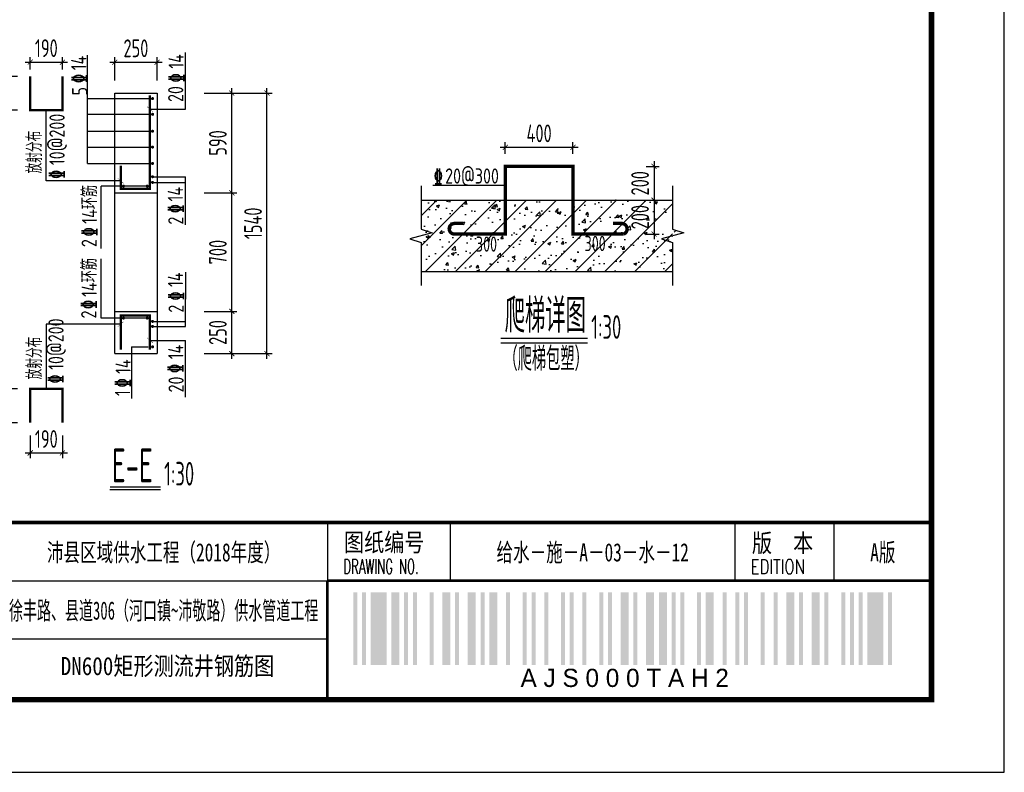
# Model space of a CAD drawing. Extents: x 1159120 to 1182252, y 3484725 to 3514600.
# Tile 5 of 53: x 1171363 to 1177180, y 3484725 to 3489174. Entities that reach past the tile are written whole.
import ezdxf
from ezdxf.enums import TextEntityAlignment as Align

# ---------------------------------------------------------------- set-up
doc = ezdxf.new("R2010")
doc.units = 0
doc.layers.get('0').update_dxf_attribs({"linetype": 'CONTINUOUS'})
doc.layers.get('Defpoints').update_dxf_attribs({"linetype": 'CONTINUOUS'})
for name, color, linetype in [('12012', 1, 'CONTINUOUS'), ('DIM', 4, 'CONTINUOUS'), ('GPSCOMMON', 7, 'CONTINUOUS'), ('HATCH', 251, 'CONTINUOUS'), ('REIN', 1, 'CONTINUOUS'), ('THIN', 7, 'CONTINUOUS'), ('普通线1', 7, 'CONTINUOUS'), ('轴线', 5, 'CONTINUOUS')]:
    doc.layers.add(name, color=color, linetype=linetype)
doc.styles.add('gpshz', font='tssdeng.shx', dxfattribs={"width": 0.8, "height": 2.5, "bigfont": 'hztxt.shx'})
doc.styles.get("Standard").update_dxf_attribs({"font": 'hztxt_e.shx', "bigfont": 'hztxt.shx'})
doc.styles.add('TSSD_Dimension', font='tssdeng.shx', dxfattribs={"width": 0.7, "bigfont": 'Hztxt.shx'})
doc.styles.add('TSSD_Rein', font='tssdeng.shx', dxfattribs={"width": 0.7, "bigfont": 'hztxt.shx'})
doc.styles.add('图签', font='txt', dxfattribs={"width": 0.66})
doc.styles.add('图签 1', font='romanc.shx', dxfattribs={"width": 0.8})
doc.dimstyles.new('TSSD_30_30', dxfattribs={"dimtxt": 105, "dimasz": 30, "dimexe": 30, "dimexo": 75, "dimgap": 30, "dimtad": 1, "dimdec": 0, "dimzin": 0, "dimdsep": 46, "dimtxsty": 'TSSD_Dimension', "dimblk": 'ARCHTICK', "dimblk1": 'ARCHTICK', "dimblk2": 'ARCHTICK', "dimcen": 0, "dimdle": 30, "dimclrt": 7, "dimadec": 0, "dimazin": 0, "dimtfac": 1, "dimtdec": 0, "dimtix": 1, "dimtmove": 2, "dimatfit": 3, "dimfxl": 0, "dimtolj": 1, "dimtzin": 0, "dimarcsym": 0})

# ---------------------------------------------------------------- blocks, each defined once
blk = doc.blocks.new('_ARCHTICK')
at = {"color": 0, "linetype": 'ByBlock', "const_width": 0.15}
blk.add_lwpolyline([(-0.5, -0.5), (0.5, 0.5)], dxfattribs=at)
blk = doc.blocks.new('*D268')
at = {"layer": 'Defpoints', "color": 0}
for p in [(1174632, 3488419.3), (1174232, 3488306.7), (1174632, 3488306.7)]:
    blk.add_point(p, dxfattribs=at)
at = {"layer": 'DIM', "color": 0, "lineweight": -2}
for p, q in [((1174232, 3488381.7), (1174232, 3488449.3)), ((1174632, 3488381.7), (1174632, 3488449.3)), ((1174202, 3488419.3), (1174662, 3488419.3))]:
    blk.add_line(p, q, dxfattribs=at)
at = {"layer": 'DIM', "color": 0, "lineweight": -2, "xscale": 30, "yscale": 30, "zscale": 30, "rotation": 180}
blk.add_blockref('_ARCHTICK', (1174232, 3488419.3), dxfattribs=at)
at = {"layer": 'DIM', "color": 0, "lineweight": -2, "xscale": 30, "yscale": 30, "zscale": 30}
blk.add_blockref('_ARCHTICK', (1174632, 3488419.3), dxfattribs=at)
at = {"layer": 'DIM', "color": 7, "insert": (1174432, 3488501.8), "char_height": 105, "attachment_point": 5, "style": 'TSSD_Dimension'}
blk.add_mtext('\\A1;400', dxfattribs=at)
blk = doc.blocks.new('*D269')
at = {"layer": 'Defpoints', "color": 0}
for p in [(1174988.6, 3488306.7), (1174988.6, 3488106.7), (1175111.1, 3488106.7)]:
    blk.add_point(p, dxfattribs=at)
at = {"layer": 'DIM', "color": 0, "lineweight": -2}
for p, q in [((1175111.1, 3488336.7), (1175111.1, 3488076.7)), ((1175063.6, 3488306.7), (1175141.1, 3488306.7)), ((1175063.6, 3488106.7), (1175141.1, 3488106.7))]:
    blk.add_line(p, q, dxfattribs=at)
at = {"layer": 'DIM', "color": 0, "lineweight": -2, "xscale": 30, "yscale": 30, "zscale": 30}
for p, rotation in [((1175111.1, 3488306.7), 270), ((1175111.1, 3488106.7), 90)]:
    blk.add_blockref('_ARCHTICK', p, dxfattribs=dict(at, rotation=rotation))
at = {"layer": 'DIM', "color": 7, "insert": (1175028.6, 3488206.7), "char_height": 105, "attachment_point": 5, "rotation": 90, "style": 'TSSD_Dimension'}
blk.add_mtext('\\A1;200', dxfattribs=at)
blk = doc.blocks.new('*D270')
at = {"layer": 'Defpoints', "color": 0}
for p in [(1174988.6, 3488106.7), (1174988.6, 3487906.7), (1175111.1, 3487906.7)]:
    blk.add_point(p, dxfattribs=at)
at = {"layer": 'DIM', "color": 0, "lineweight": -2}
for p, q in [((1175063.6, 3488106.7), (1175141.1, 3488106.7)), ((1175111.1, 3488136.7), (1175111.1, 3487876.7)), ((1175063.6, 3487906.7), (1175141.1, 3487906.7))]:
    blk.add_line(p, q, dxfattribs=at)
at = {"layer": 'DIM', "color": 0, "lineweight": -2, "xscale": 30, "yscale": 30, "zscale": 30}
for p, rotation in [((1175111.1, 3488106.7), 270), ((1175111.1, 3487906.7), 90)]:
    blk.add_blockref('_ARCHTICK', p, dxfattribs=dict(at, rotation=rotation))
at = {"layer": 'DIM', "color": 7, "insert": (1175028.6, 3488006.7), "char_height": 105, "attachment_point": 5, "rotation": 90, "style": 'TSSD_Dimension'}
blk.add_mtext('\\A1;200', dxfattribs=at)
blk = doc.blocks.new('*D305')
at = {"layer": 'Defpoints', "color": 0}
for p in [(1172378.5, 3487449.8), (1172616.7, 3487449.8), (1172378.5, 3487199.8)]:
    blk.add_point(p, dxfattribs=at)
at = {"layer": 'DIM', "color": 0, "lineweight": -2}
for p, q in [((1172453.5, 3487449.8), (1172646.7, 3487449.8)), ((1172616.7, 3487169.8), (1172616.7, 3487479.8)), ((1172453.5, 3487199.8), (1172646.7, 3487199.8))]:
    blk.add_line(p, q, dxfattribs=at)
at = {"layer": 'DIM', "color": 0, "lineweight": -2, "xscale": 30, "yscale": 30, "zscale": 30}
for p, rotation in [((1172616.7, 3487449.8), 90), ((1172616.7, 3487199.8), 270)]:
    blk.add_blockref('_ARCHTICK', p, dxfattribs=dict(at, rotation=rotation))
at = {"layer": 'DIM', "color": 7, "insert": (1172534.2, 3487324.8), "char_height": 105, "attachment_point": 5, "rotation": 90, "style": 'TSSD_Dimension'}
blk.add_mtext('\\A1;250', dxfattribs=at)
blk = doc.blocks.new('*D306')
at = {"layer": 'Defpoints', "color": 0}
for p in [(1172378.5, 3488149.8), (1172616.7, 3488149.8), (1172378.5, 3487449.8)]:
    blk.add_point(p, dxfattribs=at)
at = {"layer": 'DIM', "color": 0, "lineweight": -2}
for p, q in [((1172453.5, 3488149.8), (1172646.7, 3488149.8)), ((1172616.7, 3487419.8), (1172616.7, 3488179.8)), ((1172453.5, 3487449.8), (1172646.7, 3487449.8))]:
    blk.add_line(p, q, dxfattribs=at)
at = {"layer": 'DIM', "color": 0, "lineweight": -2, "xscale": 30, "yscale": 30, "zscale": 30}
for p, rotation in [((1172616.7, 3488149.8), 90), ((1172616.7, 3487449.8), 270)]:
    blk.add_blockref('_ARCHTICK', p, dxfattribs=dict(at, rotation=rotation))
at = {"layer": 'DIM', "color": 7, "insert": (1172534.2, 3487799.8), "char_height": 105, "attachment_point": 5, "rotation": 90, "style": 'TSSD_Dimension'}
blk.add_mtext('\\A1;700', dxfattribs=at)
blk = doc.blocks.new('*D307')
at = {"layer": 'Defpoints', "color": 0}
for p in [(1172378.5, 3488739.8), (1172616.7, 3488739.8), (1172378.5, 3488149.8)]:
    blk.add_point(p, dxfattribs=at)
at = {"layer": 'DIM', "color": 0, "lineweight": -2}
for p, q in [((1172453.5, 3488739.8), (1172646.7, 3488739.8)), ((1172616.7, 3488119.8), (1172616.7, 3488769.8)), ((1172453.5, 3488149.8), (1172646.7, 3488149.8))]:
    blk.add_line(p, q, dxfattribs=at)
at = {"layer": 'DIM', "color": 0, "lineweight": -2, "xscale": 30, "yscale": 30, "zscale": 30}
for p, rotation in [((1172616.7, 3488739.8), 90), ((1172616.7, 3488149.8), 270)]:
    blk.add_blockref('_ARCHTICK', p, dxfattribs=dict(at, rotation=rotation))
at = {"layer": 'DIM', "color": 7, "insert": (1172534.2, 3488444.8), "char_height": 105, "attachment_point": 5, "rotation": 90, "style": 'TSSD_Dimension'}
blk.add_mtext('\\A1;590', dxfattribs=at)
blk = doc.blocks.new('*D308')
at = {"layer": 'Defpoints', "color": 0}
for p in [(1172378.5, 3488739.8), (1172824.4, 3488739.8), (1172378.5, 3487199.8)]:
    blk.add_point(p, dxfattribs=at)
at = {"layer": 'DIM', "color": 0, "lineweight": -2}
for p, q in [((1172453.5, 3488739.8), (1172854.4, 3488739.8)), ((1172824.4, 3487169.8), (1172824.4, 3488769.8)), ((1172453.5, 3487199.8), (1172854.4, 3487199.8))]:
    blk.add_line(p, q, dxfattribs=at)
at = {"layer": 'DIM', "color": 0, "lineweight": -2, "xscale": 30, "yscale": 30, "zscale": 30}
for p, rotation in [((1172824.4, 3488739.8), 90), ((1172824.4, 3487199.8), 270)]:
    blk.add_blockref('_ARCHTICK', p, dxfattribs=dict(at, rotation=rotation))
at = {"layer": 'DIM', "color": 7, "insert": (1172741.9, 3487969.8), "char_height": 105, "attachment_point": 5, "rotation": 90, "style": 'TSSD_Dimension'}
blk.add_mtext('\\A1;1540', dxfattribs=at)
blk = doc.blocks.new('*D309')
at = {"layer": 'Defpoints', "color": 0}
for p in [(1172175, 3488922), (1171925, 3488739.8), (1172175, 3488739.8)]:
    blk.add_point(p, dxfattribs=at)
at = {"layer": 'DIM', "color": 0, "lineweight": -2}
for p, q in [((1171895, 3488922), (1172205, 3488922)), ((1171925, 3488814.8), (1171925, 3488952)), ((1172175, 3488814.8), (1172175, 3488952))]:
    blk.add_line(p, q, dxfattribs=at)
at = {"layer": 'DIM', "color": 0, "lineweight": -2, "xscale": 30, "yscale": 30, "zscale": 30, "rotation": 180}
blk.add_blockref('_ARCHTICK', (1171925, 3488922), dxfattribs=at)
at = {"layer": 'DIM', "color": 0, "lineweight": -2, "xscale": 30, "yscale": 30, "zscale": 30}
blk.add_blockref('_ARCHTICK', (1172175, 3488922), dxfattribs=at)
at = {"layer": 'DIM', "color": 7, "insert": (1172050, 3489004.5), "char_height": 105, "attachment_point": 5, "style": 'TSSD_Dimension'}
blk.add_mtext('\\A1;250', dxfattribs=at)
blk = doc.blocks.new('*D310')
at = {"layer": 'Defpoints', "color": 0}
for p in [(1171299.5, 3488838.7), (1171425.7, 3488838.7), (1171425.7, 3488638.7)]:
    blk.add_point(p, dxfattribs=at)
at = {"layer": 'DIM', "color": 0, "lineweight": -2}
for p, q in [((1171299.5, 3488608.7), (1171299.5, 3488868.7)), ((1171350.7, 3488838.7), (1171269.5, 3488838.7)), ((1171350.7, 3488638.7), (1171269.5, 3488638.7))]:
    blk.add_line(p, q, dxfattribs=at)
at = {"layer": 'DIM', "color": 0, "lineweight": -2, "xscale": 30, "yscale": 30, "zscale": 30}
for p, rotation in [((1171299.5, 3488838.7), 270), ((1171299.5, 3488638.7), 90)]:
    blk.add_blockref('_ARCHTICK', p, dxfattribs=dict(at, rotation=rotation))
at = {"layer": 'DIM', "color": 7, "insert": (1171217, 3488738.7), "char_height": 105, "attachment_point": 5, "rotation": 90, "style": 'TSSD_Dimension'}
blk.add_mtext('\\A1;200', dxfattribs=at)
blk = doc.blocks.new('*D311')
at = {"layer": 'Defpoints', "color": 0}
for p in [(1171615.7, 3488922.6), (1171425.7, 3488803.4), (1171615.7, 3488803.4)]:
    blk.add_point(p, dxfattribs=at)
at = {"layer": 'DIM', "color": 0, "lineweight": -2}
for p, q in [((1171395.7, 3488922.6), (1171645.7, 3488922.6)), ((1171425.7, 3488878.4), (1171425.7, 3488952.6)), ((1171615.7, 3488878.4), (1171615.7, 3488952.6))]:
    blk.add_line(p, q, dxfattribs=at)
at = {"layer": 'DIM', "color": 0, "lineweight": -2, "xscale": 30, "yscale": 30, "zscale": 30}
blk.add_blockref('_ARCHTICK', (1171425.7, 3488922.6), dxfattribs=at)
at = {"layer": 'DIM', "color": 0, "lineweight": -2, "xscale": 30, "yscale": 30, "zscale": 30, "rotation": 180}
blk.add_blockref('_ARCHTICK', (1171615.7, 3488922.6), dxfattribs=at)
at = {"layer": 'DIM', "color": 7, "insert": (1171520.7, 3489005.1), "char_height": 105, "attachment_point": 5, "style": 'TSSD_Dimension'}
blk.add_mtext('\\A1;190', dxfattribs=at)
blk = doc.blocks.new('*D312')
at = {"layer": 'Defpoints', "color": 0}
for p in [(1171425.7, 3486991.2), (1171299.5, 3486791.2), (1171425.7, 3486791.2)]:
    blk.add_point(p, dxfattribs=at)
at = {"layer": 'DIM', "color": 0, "lineweight": -2}
for p, q in [((1171350.7, 3486991.2), (1171269.5, 3486991.2)), ((1171299.5, 3487021.2), (1171299.5, 3486761.2)), ((1171350.7, 3486791.2), (1171269.5, 3486791.2))]:
    blk.add_line(p, q, dxfattribs=at)
at = {"layer": 'DIM', "color": 0, "lineweight": -2, "xscale": 30, "yscale": 30, "zscale": 30}
for p, rotation in [((1171299.5, 3486991.2), 270), ((1171299.5, 3486791.2), 90)]:
    blk.add_blockref('_ARCHTICK', p, dxfattribs=dict(at, rotation=rotation))
at = {"layer": 'DIM', "color": 7, "insert": (1171217, 3486891.2), "char_height": 105, "attachment_point": 5, "rotation": 90, "style": 'TSSD_Dimension'}
blk.add_mtext('\\A1;200', dxfattribs=at)
blk = doc.blocks.new('*D313')
at = {"layer": 'Defpoints', "color": 0}
for p in [(1171425.7, 3486791.2), (1171615.7, 3486791.2), (1171615.7, 3486613)]:
    blk.add_point(p, dxfattribs=at)
at = {"layer": 'DIM', "color": 0, "lineweight": -2}
for p, q in [((1171425.7, 3486716.2), (1171425.7, 3486583)), ((1171615.7, 3486716.2), (1171615.7, 3486583)), ((1171395.7, 3486613), (1171645.7, 3486613))]:
    blk.add_line(p, q, dxfattribs=at)
at = {"layer": 'DIM', "color": 0, "lineweight": -2, "xscale": 30, "yscale": 30, "zscale": 30}
blk.add_blockref('_ARCHTICK', (1171425.7, 3486613), dxfattribs=at)
at = {"layer": 'DIM', "color": 0, "lineweight": -2, "xscale": 30, "yscale": 30, "zscale": 30, "rotation": 180}
blk.add_blockref('_ARCHTICK', (1171615.7, 3486613), dxfattribs=at)
at = {"layer": 'DIM', "color": 7, "insert": (1171520.7, 3486695.5), "char_height": 105, "attachment_point": 5, "style": 'TSSD_Dimension'}
blk.add_mtext('\\A1;190', dxfattribs=at)
blk = doc.blocks.new('*U162')
at = {"color": 0}
for p, q in [((327, 34.34), (327, 26.34)), ((343.88, 34.34), (343.88, 26.34)), ((383.01, 26.34), (383.01, 34.34)), ((396.62, 26.34), (396.62, 34.34)), ((115, 26.34), (330, 26.34)), ((327, 26.34), (410, 26.34)), ((327, 10.34), (327, 26.34)), ((115, 18.34), (327, 18.34))]:
    blk.add_line(p, q, dxfattribs=at)
blk.add_lwpolyline([(0, 0), (420, 0), (420, 297), (0, 297)], close=True, dxfattribs=at)
for points, const_width in [([(410, 10), (410, 287), (25, 287), (25, 10), (410, 10)], 0.75), ([(25, 34.34), (410, 34.34)], 0.5), ([(327, 10.34), (327, 26.34)], 0.35), ([(327, 26.34), (410, 26.34)], 0.35)]:
    blk.add_lwpolyline(points, dxfattribs=dict(at, const_width=const_width))
for points in [[(330.54, 14.73), (330.54, 24.73), (331.09, 14.73), (331.09, 24.73)], [(331.74, 14.73), (331.74, 24.73), (332.29, 14.73), (332.29, 24.73)], [(332.94, 14.73), (332.94, 24.73), (335.14, 14.73), (335.14, 24.73)], [(335.79, 14.73), (335.79, 24.73), (336.89, 14.73), (336.89, 24.73)], [(337.54, 14.73), (337.54, 24.73), (338.09, 14.73), (338.09, 24.73)], [(338.74, 14.73), (338.74, 24.73), (339.29, 14.73), (339.29, 24.73)], [(341.04, 14.73), (341.04, 24.73), (341.59, 14.73), (341.59, 24.73)], [(342.79, 14.73), (342.79, 24.73), (343.89, 14.73), (343.89, 24.73)], [(344.54, 14.73), (344.54, 24.73), (345.09, 14.73), (345.09, 24.73)], [(346.29, 14.73), (346.29, 24.73), (347.39, 14.73), (347.39, 24.73)], [(348.04, 14.73), (348.04, 24.73), (348.59, 14.73), (348.59, 24.73)], [(349.24, 14.73), (349.24, 24.73), (350.34, 14.73), (350.34, 24.73)], [(351.54, 14.73), (351.54, 24.73), (352.09, 14.73), (352.09, 24.73)], [(353.84, 14.73), (353.84, 24.73), (354.39, 14.73), (354.39, 24.73)], [(355.04, 14.73), (355.04, 24.73), (355.59, 14.73), (355.59, 24.73)], [(356.79, 14.73), (356.79, 24.73), (357.34, 14.73), (357.34, 24.73)], [(359.09, 14.73), (359.09, 24.73), (359.64, 14.73), (359.64, 24.73)], [(360.29, 14.73), (360.29, 24.73), (360.84, 14.73), (360.84, 24.73)], [(362.04, 14.73), (362.04, 24.73), (362.59, 14.73), (362.59, 24.73)], [(364.34, 14.73), (364.34, 24.73), (364.89, 14.73), (364.89, 24.73)], [(365.54, 14.73), (365.54, 24.73), (366.09, 14.73), (366.09, 24.73)], [(367.29, 14.73), (367.29, 24.73), (368.39, 14.73), (368.39, 24.73)], [(369.04, 14.73), (369.04, 24.73), (369.59, 14.73), (369.59, 24.73)], [(370.79, 14.73), (370.79, 24.73), (371.89, 14.73), (371.89, 24.73)], [(372.54, 14.73), (372.54, 24.73), (373.64, 14.73), (373.64, 24.73)], [(374.29, 14.73), (374.29, 24.73), (374.84, 14.73), (374.84, 24.73)], [(375.49, 14.73), (375.49, 24.73), (376.04, 14.73), (376.04, 24.73)], [(377.79, 14.73), (377.79, 24.73), (378.34, 14.73), (378.34, 24.73)], [(378.99, 14.73), (378.99, 24.73), (380.09, 14.73), (380.09, 24.73)], [(381.29, 14.73), (381.29, 24.73), (381.84, 14.73), (381.84, 24.73)], [(383.04, 14.73), (383.04, 24.73), (383.59, 14.73), (383.59, 24.73)], [(384.24, 14.73), (384.24, 24.73), (384.79, 14.73), (384.79, 24.73)], [(386.54, 14.73), (386.54, 24.73), (387.09, 14.73), (387.09, 24.73)], [(388.29, 14.73), (388.29, 24.73), (388.84, 14.73), (388.84, 24.73)], [(390.04, 14.73), (390.04, 24.73), (391.14, 14.73), (391.14, 24.73)], [(391.79, 14.73), (391.79, 24.73), (392.34, 14.73), (392.34, 24.73)], [(393.54, 14.73), (393.54, 24.73), (394.64, 14.73), (394.64, 24.73)], [(395.29, 14.73), (395.29, 24.73), (395.84, 14.73), (395.84, 24.73)], [(397.59, 14.73), (397.59, 24.73), (398.14, 14.73), (398.14, 24.73)], [(398.79, 14.73), (398.79, 24.73), (399.34, 14.73), (399.34, 24.73)], [(399.99, 14.73), (399.99, 24.73), (400.54, 14.73), (400.54, 24.73)], [(401.19, 14.73), (401.19, 24.73), (403.39, 14.73), (403.39, 24.73)], [(404.04, 14.73), (404.04, 24.73), (404.59, 14.73), (404.59, 24.73)], [(404.59, 14.73), (404.59, 24.73), (404.59, 14.73), (404.59, 24.73)], [(404.59, 14.73), (404.59, 24.73), (404.59, 14.73), (404.59, 24.73)], [(404.59, 14.73), (404.59, 24.73), (404.59, 14.73), (404.59, 24.73)], [(404.59, 14.73), (404.59, 24.73), (404.59, 14.73), (404.59, 24.73)], [(404.59, 14.73), (404.59, 24.73), (404.59, 14.73), (404.59, 24.73)], [(404.59, 14.73), (404.59, 24.73), (404.59, 14.73), (404.59, 24.73)], [(404.59, 14.73), (404.59, 24.73), (404.59, 14.73), (404.59, 24.73)], [(404.59, 14.73), (404.59, 24.73), (404.59, 14.73), (404.59, 24.73)], [(404.59, 14.73), (404.59, 24.73), (404.59, 14.73), (404.59, 24.73)], [(404.59, 14.73), (404.59, 24.73), (404.59, 14.73), (404.59, 24.73)], [(404.59, 14.73), (404.59, 24.73), (404.59, 14.73), (404.59, 24.73)], [(404.59, 14.73), (404.59, 24.73), (404.59, 14.73), (404.59, 24.73)], [(404.59, 14.73), (404.59, 24.73), (404.59, 14.73), (404.59, 24.73)], [(404.59, 14.73), (404.59, 24.73), (404.59, 14.73), (404.59, 24.73)], [(404.59, 14.73), (404.59, 24.73), (404.59, 14.73), (404.59, 24.73)], [(404.59, 14.73), (404.59, 24.73), (404.59, 14.73), (404.59, 24.73)], [(404.59, 14.73), (404.59, 24.73), (404.59, 14.73), (404.59, 24.73)]]:
    blk.add_solid(points, dxfattribs=at)
at = {"color": 0, "linetype": 'Continuous'}
for s, height, style, width, p in [('图纸编号', 2.5, '图签', 0.85, (329.28, 30.36)), ('版  本', 2.5, '图签', 0.85, (385.33, 30.27)), ('DRAWING NO.', 2, '图签 1', 0.59, (329.18, 27.29)), ('EDITION', 2, '图签 1', 0.75, (385.15, 27.26))]:
    blk.add_text(s, height=height, dxfattribs=dict(at, style=style, width=width)).set_placement(p)
at = {"color": 0}
blk.add_text('A J S 0 0 0 T A H 2 ', height=2.5, dxfattribs=at).set_placement((368.31, 14.23), align=Align.TOP_CENTER)
at = {"color": 0, "linetype": 'Continuous', "style": '图签', "flags": 8}
for tag, width, p, p2 in [('设计总负责', 0.611046, (130.25, 28.99), (141.11, 28.99)), ('工程名称', 2.988281, (283.25, 28.99), (325.75, 28.99)), ('图纸编号', 2.575163, (345.13, 28.99), (381.76, 28.99)), ('子项名称', 2.988281, (283.25, 20.99), (325.75, 20.99))]:
    blk.add_attdef(tag, text='', height=2.5, dxfattribs=dict(at, width=width)).set_placement(p, p2, align=Align.FIT)
at = {"color": 0, "linetype": 'Continuous', "ltscale": 0.055, "style": '图签', "flags": 8}
for tag, width, p, p2 in [('审定', 1.617188, (172.25, 28.99), (183.75, 28.99)), ('设计', 1.617188, (214.25, 28.99), (225.75, 28.99)), ('工程编号', 0.738284, (256.25, 28.99), (266.75, 28.99)), ('版本', 1.530605, (397.87, 28.99), (408.75, 28.99)), ('设计负责', 0.763807, (130.25, 20.99), (141.11, 20.99)), ('审核', 1.617188, (172.25, 20.99), (183.75, 20.99)), ('注册工程师', 0.646875, (214.25, 20.99), (225.75, 20.99)), ('图纸比例', 0.738284, (256.25, 20.99), (266.75, 20.99)), ('专业负责', 0.763807, (130.25, 12.65), (141.11, 12.65)), ('校核', 1.617188, (172.25, 12.65), (183.75, 12.65)), ('注册建筑师', 0.646875, (214.25, 12.65), (225.75, 12.65)), ('出图日期', 0.738284, (256.25, 12.65), (266.75, 12.65))]:
    blk.add_attdef(tag, text='', height=2.5, dxfattribs=dict(at, width=width)).set_placement(p, p2, align=Align.FIT)
at = {"color": 0, "linetype": 'Continuous', "style": '图签'}
for tag, p, width in [('设计证书', (43.26, 16.37), 1.55), ('咨询证书', (43.26, 12.88), 0.9)]:
    blk.add_attdef(tag, p, '', height=2, dxfattribs=dict(at, width=width))
at = {"color": 0, "linetype": 'Continuous', "style": '图签', "width": 0.85}
for tag, height, p in [('图纸名称_2_1', 2.2, (305.02, 15.12)), ('图纸名称_1_1', 2.5, (305.02, 13.35)), ('图纸名称_2_2', 2.2, (305.02, 11.51))]:
    blk.add_attdef(tag, text='', height=height, dxfattribs=at).set_placement(p, align=Align.CENTER)
blk = doc.blocks.new('20180504.1547550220')
at = {"layer": 'HATCH'}
h = blk.add_hatch(dxfattribs=at)
h.set_pattern_fill('ARMORED', color=256, scale=25, style=0)
h.set_pattern_definition([(50, (709300.8, 3605705.14), (179.315046, -15.688034), [18.75, -206.25]), (355, (709300.8, 3605705.14), (-34.68783, 188.04803), [15, -165]), (100.4514, (709315.74, 3605703.83), (144.627345, 172.359886), [15.93505, -175.28553]), (46.1842, (709300.8, 3605755.14), (266.81026, -41.37975), [28.125, -309.375]), (96.6356, (709323.03, 3605751.7), (233.66568, 243.52947), [23.90257, -262.92825]), (351.1842, (709300.8, 3605755.14), (233.66549, 243.52965), [22.5, -247.5]), (21, (709325.8, 3605742.64), (149.226763, -100.654723), [18.75, -206.25]), (326, (709325.8, 3605742.64), (60.82883, 181.28751), [15, -165]), (71.4514, (709338.23, 3605734.25), (210.05566, 80.632624), [15.93505, -175.28553]), (37.5, (709300.8, 3605705.14), (3.039964, 83.2234635), [0, -163, 0, -167.5, 0, -165.625]), (7.5, (709300.8, 3605705.14), (65.767384, 98.602928), [0, -95.5, 0, -159.25, 0, -63.125]), (327.5, (709245.05, 3605705.14), (133.455609, -5.638718), [0, -62.5, 0, -195, 0, -258.75]), (317.5, (709220.05, 3605705.14), (145.796542, 25.026246), [0, -81.25, 0, -129.5, 0, -183.75]), (45, (709300.8, 3605705.14), (-88.388348, 88.388348), [])])
h.paths.add_polyline_path([(1175032.6, 3487958.3), (1175032.6, 3488096.3), (1174942.6, 3488096.3), (1174942.6, 3487958.3)], flags=24)
h.paths.add_polyline_path([(1174685.9, 3487848.3), (1174823.9, 3487848.3), (1174823.9, 3487938.3), (1174685.9, 3487938.3)], flags=24)
h.paths.add_polyline_path([(1174043.9, 3487844.6), (1174181.9, 3487844.6), (1174181.9, 3487934.6), (1174043.9, 3487934.6)], flags=24)
h.paths.add_polyline_path([(1173734.7, 3488106.7), (1173734.7, 3487950.6), (1173824.4, 3487950.6), (1173734.7, 3487913.3), (1173734.7, 3487687.6), (1175220.6, 3487687.6), (1175220.6, 3487913.3), (1175250.6, 3487925.8), (1175220.6, 3487935.3), (1175220.6, 3487950.6), (1175138.4, 3487950.6), (1175220.6, 3487980.5), (1175220.6, 3488106.7)])
for p, q in [((1171763.7, 3488324), (1171763.7, 3488962.9)), ((1172343.1, 3488644.5), (1172343.1, 3488979.5)), ((1171925, 3487199.8), (1171925, 3488739.8)), ((1171925, 3488739.8), (1172175, 3488739.8)), ((1172175, 3488739.8), (1172175, 3487199.8)), ((1171763.7, 3488707.1), (1172143.9, 3488707.1)), ((1171520.7, 3488221.2), (1171520.7, 3488638.7)), ((1171763.7, 3488614.2), (1172143.9, 3488614.2)), ((1172133, 3488644.5), (1172343.1, 3488644.5)), ((1171763.7, 3488514.2), (1172143.9, 3488514.2)), ((1171763.7, 3488420.8), (1172143.9, 3488420.8)), ((1171763.7, 3488324), (1172143.9, 3488324)), ((1171960.4, 3488221.2), (1171520.7, 3488221.2)), ((1172143.9, 3488245.4), (1172343.1, 3488245.4)), ((1172143.9, 3488211.9), (1172343.1, 3488211.9)), ((1172343.1, 3487960.2), (1172343.1, 3488245.4)), ((1172116.9, 3488189.7), (1171844.2, 3488189.7)), ((1171844.2, 3487820.3), (1171844.2, 3488189.7)), ((1171925, 3488149.8), (1172175, 3488149.8)), ((1171844.2, 3487409.9), (1171844.2, 3487759.3)), ((1172343.1, 3487360.7), (1172344, 3487680.5)), ((1171925, 3487449.8), (1172175, 3487449.8)), ((1172116.9, 3487409.9), (1171844.2, 3487409.9)), ((1172143.9, 3487390.5), (1172343.1, 3487390.5)), ((1171960.4, 3487373.9), (1171520.7, 3487373.9)), ((1171520.7, 3487373.9), (1171520.7, 3486991.2)), ((1172143.9, 3487360.7), (1172343.1, 3487360.7)), ((1172133, 3487277.9), (1172343.1, 3487277.9)), ((1172343.1, 3486943), (1172343.1, 3487277.9)), ((1174206.9, 3487292.1), (1174717.6, 3487292.1)), ((1172023.8, 3487239.8), (1172121.4, 3487239.8)), ((1172023.8, 3487239.8), (1172023.8, 3486933.7)), ((1174206.9, 3487263.7), (1174717.6, 3487263.7)), ((1171925, 3487199.8), (1172175, 3487199.8)), ((1171896.7, 3486396.6), (1172195.6, 3486396.6)), ((1171897.6, 3486412.4), (1172195.6, 3486412.4))]:
    blk.add_line(p, q)
at = {"color": 7, "linetype": 'ByBlock'}
for p, q in [((1174232, 3488192.9), (1173804.6, 3488192.9)), ((1173734.7, 3488106.7), (1175220.6, 3488106.7)), ((1173734.7, 3487685.9), (1175220.6, 3487685.9))]:
    blk.add_line(p, q, dxfattribs=at)
at = {"const_width": 2}
for points in [[(1172115.9, 3488659.4), (1172150.2, 3488629.5)], [(1171943.2, 3488236.1), (1171977.5, 3488206.2)], [(1171943.2, 3487359), (1171977.5, 3487388.9)], [(1172115.9, 3487292.9), (1172150.2, 3487263)]]:
    blk.add_lwpolyline(points, dxfattribs=at)
at = {"color": 0, "linetype": 'ByBlock'}
blk.add_point((1174884.9, 3488106.7), dxfattribs=at)
blk.add_point((1174884.9, 3488106.7), dxfattribs=at)
at = {"layer": '12012', "const_width": 20}
blk.add_lwpolyline([(1174869.5, 3487969.2), (1174919.5, 3487969.2, -0.81981), (1174932, 3487906.7), (1174632, 3487906.7), (1174632, 3488306.7), (1174232, 3488306.7), (1174232, 3487906.7), (1173932, 3487906.7, -1), (1173932, 3487969.2), (1173982, 3487969.2)], format="xyb", dxfattribs=at)
at = {"layer": 'REIN', "const_width": 13.5}
for points in [[(1171425.7, 3488838.7), (1171425.7, 3488638.7), (1171615.7, 3488638.7), (1171615.7, 3488838.7)], [(1171960.4, 3488310.6), (1171960.4, 3488174.4), (1172133, 3488174.4), (1172133, 3488727)], [(1172133, 3487222.8), (1172133, 3487425.5), (1171960.4, 3487425.5), (1171960.4, 3487222.8)], [(1171425.7, 3486791.2), (1171425.7, 3486991.2), (1171615.7, 3486991.2), (1171615.7, 3486791.2)]]:
    blk.add_lwpolyline(points, dxfattribs=at)
at = {"layer": 'REIN', "const_width": 9}
for points in [[(1172148.4, 3488702.6, 1), (1172148.4, 3488711.6, 1)], [(1172148.4, 3488609.7, 1), (1172148.4, 3488618.7, 1)], [(1172148.4, 3488509.7, 1), (1172148.4, 3488518.7, 1)], [(1172148.4, 3488416.3, 1), (1172148.4, 3488425.3, 1)], [(1172148.4, 3488319.5, 1), (1172148.4, 3488328.5, 1)], [(1172148.4, 3488240.9, 1), (1172148.4, 3488249.9, 1)], [(1172148.4, 3488207.4, 1), (1172148.4, 3488216.4, 1)], [(1171976.2, 3488185.2, 1), (1171976.2, 3488194.2, 1)], [(1172116.9, 3488185.2, 1), (1172116.9, 3488194.2, 1)], [(1171976.2, 3487405.4, 1), (1171976.2, 3487414.4, 1)], [(1172116.9, 3487405.4, 1), (1172116.9, 3487414.4, 1)], [(1172148.4, 3487386, 1), (1172148.4, 3487395, 1)], [(1172148.4, 3487356.2, 1), (1172148.4, 3487365.2, 1)], [(1172148.4, 3487235.3, 1), (1172148.4, 3487244.3, 1)]]:
    blk.add_lwpolyline(points, format="xyb", close=True, dxfattribs=at)
at = {"layer": 'THIN'}
for points in [[(1173734.7, 3488190.7), (1173734.7, 3487935.3), (1173800.7, 3487914.3), (1173668.7, 3487878.3), (1173734.7, 3487857.3), (1173734.7, 3487601.9)], [(1175220.6, 3488190.7), (1175220.6, 3487935.3), (1175286.6, 3487914.3), (1175154.6, 3487878.3), (1175220.6, 3487857.3), (1175220.6, 3487601.9)]]:
    blk.add_lwpolyline(points, dxfattribs=at)
at = {"layer": 'GPSCOMMON'}
ref = blk.add_blockref('*U162', (1159120.4, 3484725.3), dxfattribs=dict(at, xscale=43, yscale=43))
ref.add_attrib('版本', 'A版', dxfattribs={"layer": '0', "color": 0, "height": 107.5, "style": '图签', "width": 0.7, "flags": 8}).set_placement((1176462.7, 3485971.9), align=Align.CENTER)
ref.add_attrib('图纸编号', '给水－施－A－03－水－12', dxfattribs={"layer": '0', "color": 0, "height": 107.5, "style": '图签', "width": 0.7, "flags": 8}).set_placement((1174748.5, 3485971.9), align=Align.CENTER)
ref.add_attrib('子项名称', '徐丰路、县道306（河口镇~沛敬路）供水管道工程', dxfattribs={"layer": '0', "color": 0, "height": 107.5, "style": '图签', "width": 0.540305, "flags": 8}).set_placement((1171300.2, 3485627.9), (1173127.7, 3485627.9), align=Align.FIT)
ref.add_attrib('工程名称', '沛县区域供水工程（2018年度）', dxfattribs={"layer": '0', "color": 0, "height": 107.5, "style": '图签', "width": 0.7, "flags": 8}).set_placement((1172213.9, 3485971.9), align=Align.CENTER)
ref.add_attrib('图纸名称_1_1', 'DN600矩形测流井钢筋图', dxfattribs={"layer": '0', "color": 0, "height": 107.5, "style": '图签', "width": 0.85}).set_placement((1172236.4, 3485299.6), align=Align.CENTER)
for s, style, width, p in [('%%132', 'TSSD_Rein', 0.7, (1171759, 3488798.8)), ('%%132', 'TSSD_Rein', 0.7, (1172332.6, 3488802.2)), ('14', 'gpshz', 0.8, (1171757, 3488874.8)), ('14', 'gpshz', 0.8, (1172332.5, 3488884.2)), ('20', 'gpshz', 0.8, (1172330.1, 3488687.2)), ('5', 'gpshz', 0.8, (1171763, 3488725.8)), ('10@200', 'gpshz', 0.8, (1171629, 3488314)), ('%%132', 'TSSD_Rein', 0.7, (1171625.2, 3488232.7)), ('%%132', 'TSSD_Rein', 0.7, (1172328.5, 3488029.4)), ('14环筋', 'gpshz', 0.8, (1171820.9, 3487967.3)), ('14', 'gpshz', 0.8, (1172328.3, 3488099.5)), ('%%132', 'TSSD_Rein', 0.7, (1171818.4, 3487892.5)), ('2', 'gpshz', 0.8, (1172330.6, 3487962.4)), ('2', 'gpshz', 0.8, (1171818.8, 3487829.5)), ('14环筋', 'gpshz', 0.8, (1171819.2, 3487535)), ('%%132', 'TSSD_Rein', 0.7, (1172331.2, 3487513.5)), ('%%132', 'TSSD_Rein', 0.7, (1171815.3, 3487463.1)), ('14', 'gpshz', 0.8, (1172328.5, 3487593.9)), ('10@200', 'gpshz', 0.8, (1171622.9, 3487104.1)), ('2', 'gpshz', 0.8, (1171816.2, 3487407.7)), ('2', 'gpshz', 0.8, (1172332.7, 3487441.9)), ('%%132', 'TSSD_Rein', 0.7, (1172326.4, 3487085.6)), ('%%132', 'TSSD_Rein', 0.7, (1171619, 3487022.8)), ('%%132', 'TSSD_Rein', 0.7, (1172015.9, 3486999.7)), ('14', 'gpshz', 0.8, (1172330.2, 3487166.8)), ('14', 'gpshz', 0.8, (1172019.5, 3487079.9)), ('20', 'gpshz', 0.8, (1172332.5, 3486970.5)), ('1', 'gpshz', 0.8, (1172016.3, 3486949.3))]:
    blk.add_text(s, height=90, rotation=90, dxfattribs=dict(style=style, width=width)).set_placement(p)
for s, height, style, width, p in [('300', 90, 'TSSD_Rein', 0.7, (1174058.9, 3487802.1)), ('300', 90, 'TSSD_Rein', 0.7, (1174700.9, 3487805.8)), ('爬梯详图', 200, 'gpshz', 0.6, (1174228.6, 3487324.2)), ('1:30', 140, 'gpshz', 0.6, (1174740, 3487287.2)), ('（爬梯包塑）', 140, 'gpshz', 0.6, (1174221.4, 3487099.3)), ('E-E', 200, 'gpshz', 0.6, (1171907.8, 3486439.1)), ('1:30', 140, 'gpshz', 0.6, (1172216.8, 3486420.1))]:
    blk.add_text(s, height=height, dxfattribs=dict(style=style, width=width)).set_placement(p)
at = {"layer": '普通线1', "ltscale": 0.1, "style": 'gpshz', "width": 0.7}
for p in [(1171495.2, 3488264.8), (1171495.2, 3487047.9)]:
    blk.add_text('放射分布', height=90, rotation=90, dxfattribs=at).set_placement(p)
at = {"layer": '轴线', "color": 2}
for s, style, width, p in [('%%132', 'TSSD_Rein', 0.7, (1173809.5, 3488203.8)), ('20@300', 'gpshz', 0.8, (1173876.8, 3488204.6))]:
    blk.add_text(s, height=90, dxfattribs=dict(at, style=style, width=width)).set_placement(p)
at = {"layer": 'DIM'}
for base, p1, p2, angle, picture, middle in [((1171615.7, 3488922.6), (1171425.7, 3488803.4), (1171615.7, 3488803.4), 180, '*D311', (1171520.7, 3489005.1)), ((1172175, 3488922), (1171925, 3488739.8), (1172175, 3488739.8), 180, '*D309', (1172050, 3489004.5)), ((1171299.5, 3488838.7), (1171425.7, 3488638.7), (1171425.7, 3488838.7), 90, '*D310', (1171217, 3488738.7)), ((1172616.7, 3488739.8), (1172378.5, 3488149.8), (1172378.5, 3488739.8), 90, '*D307', (1172534.2, 3488444.8)), ((1172824.4, 3488739.8), (1172378.5, 3487199.8), (1172378.5, 3488739.8), 90, '*D308', (1172741.9, 3487969.8)), ((1175111.1, 3488106.7), (1174988.6, 3488306.7), (1174988.6, 3488106.7), 90, '*D269', (1175028.6, 3488206.7)), ((1172616.7, 3488149.8), (1172378.5, 3487449.8), (1172378.5, 3488149.8), 90, '*D306', (1172534.2, 3487799.8)), ((1175111.1, 3487906.7), (1174988.6, 3488106.7), (1174988.6, 3487906.7), 90, '*D270', (1175028.6, 3488006.7)), ((1172616.7, 3487449.8), (1172378.5, 3487199.8), (1172378.5, 3487449.8), 90, '*D305', (1172534.2, 3487324.8)), ((1171299.5, 3486791.2), (1171425.7, 3486991.2), (1171425.7, 3486791.2), 270, '*D312', (1171217, 3486891.2)), ((1171615.7, 3486613), (1171425.7, 3486791.2), (1171615.7, 3486791.2), 180, '*D313', (1171520.7, 3486695.5))]:
    dim = blk.add_linear_dim(base=base, p1=p1, p2=p2, angle=angle, dimstyle='TSSD_30_30', dxfattribs=at)
    dim.commit()
    dim.dimension.update_dxf_attribs({"geometry": picture, "text_midpoint": middle})
dim = blk.add_linear_dim(base=(1174632, 3488419.3), p1=(1174232, 3488306.7), p2=(1174632, 3488306.7), dimstyle='TSSD_30_30', dxfattribs=at)
dim.commit()
dim.dimension.update_dxf_attribs({"geometry": '*D268', "text_midpoint": (1174432, 3488501.8)})

msp = doc.modelspace()

# ---------------------------------------------------------------- block references
at = {"layer": 'GPSCOMMON'}
msp.add_blockref('20180504.1547550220', (0, 0), dxfattribs=at)

doc.saveas('drawing.dxf')
